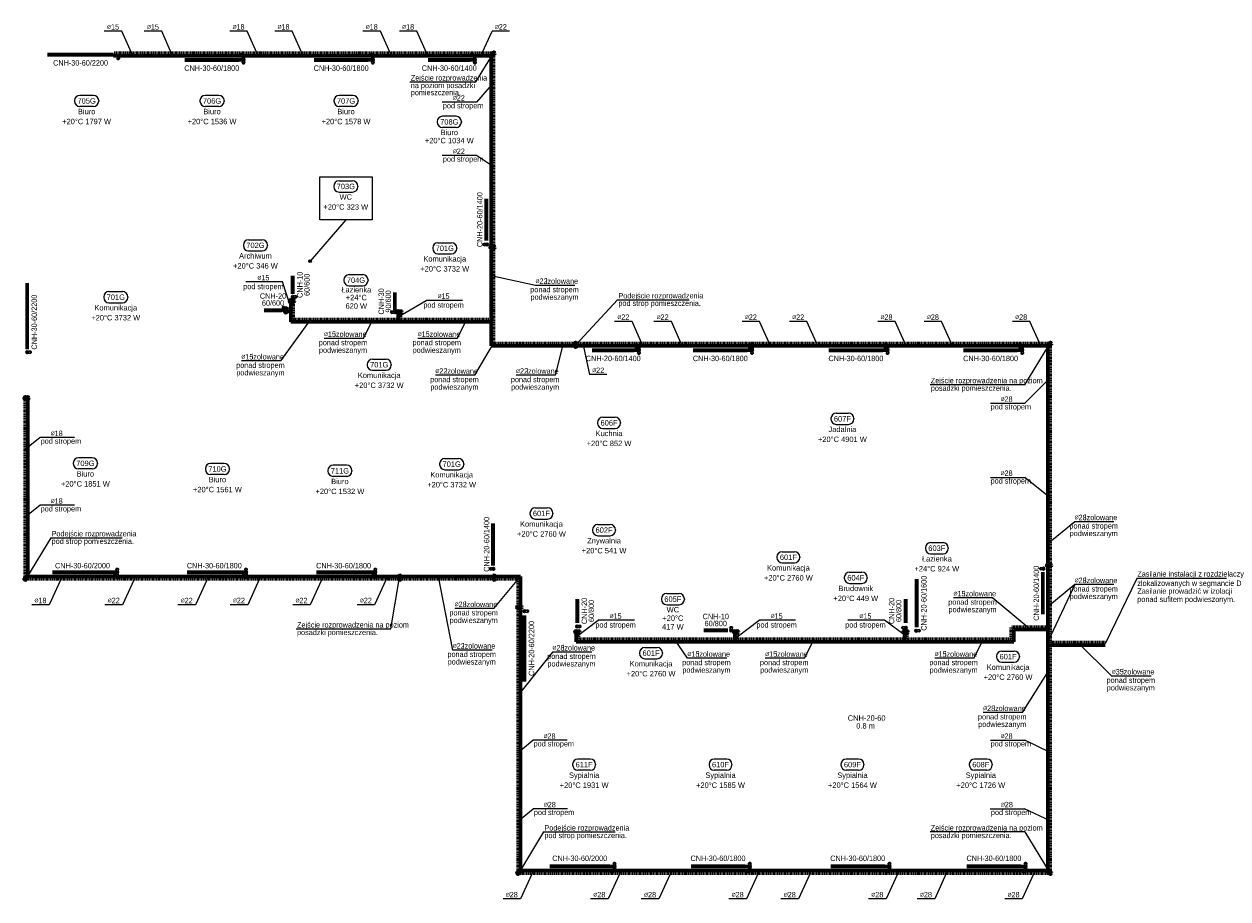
# Model space of a CAD drawing. Header units: millimetres. Extents: x -13172 to 86547, y 20 to 116183.
# Tile 52 of 52: x 59712 to 63698, y 57218 to 60114. Entities that reach past the tile are written whole.
import ezdxf
from ezdxf.enums import TextEntityAlignment as Align

# ---------------------------------------------------------------- set-up
doc = ezdxf.new("R2010")
doc.units = ezdxf.units.MM
doc.header["$LTSCALE"] = 0.7
doc.linetypes.add('CIEPLA', pattern=[5.7625, 3.175, -2.5875])
for name, color, linetype, lineweight in [('____________co_armatura', 7, 'Continuous', 30), ('____________co_grzejniki', 1, 'Continuous', 50), ('____________co_odnośniki', 7, 'Continuous', 15), ('____________co_rury_powrót', 5, 'CIEPLA', 60), ('____________co_rury_zasilanie', 1, 'Continuous', 60), ('ETYKIETY_GRZEJNIKOW', 7, 'Continuous', 18), ('ETYKIETY_POMIESZCZEN', 7, 'Continuous', 18), ('ETYKIETY_PRZEWODOW', 7, 'Continuous', 18)]:
    doc.layers.add(name, color=color, linetype=linetype, lineweight=lineweight)
doc.styles.add('arial', font='arial.ttf', dxfattribs={"width": 0.9})

# ---------------------------------------------------------------- blocks, each defined once
blk = doc.blocks.new('glowica')
at = {"layer": '____________co_armatura'}
for p, q in [((-3, 13.2), (-6, 10.2)), ((-6, 10.2), (-3.6, 0)), ((-6, 10.2), (6, 10.2)), ((-3, 13.2), (3, 13.2)), ((6, 10.2), (3, 13.2)), ((6, 10.2), (3.6, 0))]:
    blk.add_line(p, q, dxfattribs=at)

msp = doc.modelspace()

# ---------------------------------------------------------------- hatches: boundary and pattern name
at = {"layer": '____________co_armatura'}
h = msp.add_hatch(color=256, dxfattribs=at)
edge = h.paths.add_edge_path()
edge.add_arc((60023.502, 60009.411), 4.437, -180, 180, ccw=False)
h = msp.add_hatch(color=256, dxfattribs=at)
edge = h.paths.add_edge_path()
edge.add_arc((60438.002, 59995.411), 4.437, -180, 180, ccw=False)
h = msp.add_hatch(color=256, dxfattribs=at)
edge = h.paths.add_edge_path()
edge.add_arc((60866.502, 59995.411), 4.437, -180, 180, ccw=False)
h = msp.add_hatch(color=256, dxfattribs=at)
edge = h.paths.add_edge_path()
edge.add_arc((61204.395, 59995.411), 4.437, -180, 180, ccw=False)
h = msp.add_hatch(color=256, dxfattribs=at)
edge = h.paths.add_edge_path()
edge.add_arc((61244.502, 59384.435), 4.437, -270, 90, ccw=False)
h = msp.add_hatch(color=256, dxfattribs=at)
edge = h.paths.add_edge_path()
edge.add_arc((60601.74, 59211.158), 4.437, -90, 270, ccw=False)
h = msp.add_hatch(color=256, dxfattribs=at)
edge = h.paths.add_edge_path()
edge.add_arc((60570.968, 59166.482), 4.437, 0, 360, ccw=False)
h = msp.add_hatch(color=256, dxfattribs=at)
edge = h.paths.add_edge_path()
edge.add_arc((60939.204, 59160.251), 4.437, -270, 90, ccw=False)
h = msp.add_hatch(color=256, dxfattribs=at)
edge = h.paths.add_edge_path()
edge.add_arc((59722.162, 59027.629), 4.437, -90, 270, ccw=False)
h = msp.add_hatch(color=256, dxfattribs=at)
edge = h.paths.add_edge_path()
edge.add_arc((61747.502, 59034.411), 4.437, -180, 180, ccw=False)
h = msp.add_hatch(color=256, dxfattribs=at)
edge = h.paths.add_edge_path()
edge.add_arc((62122.002, 59034.411), 4.437, -180, 180, ccw=False)
h = msp.add_hatch(color=256, dxfattribs=at)
edge = h.paths.add_edge_path()
edge.add_arc((62571.002, 59034.411), 4.437, -180, 180, ccw=False)
h = msp.add_hatch(color=256, dxfattribs=at)
edge = h.paths.add_edge_path()
edge.add_arc((63017.002, 59034.411), 4.437, -180, 180, ccw=False)
h = msp.add_hatch(color=256, dxfattribs=at)
edge = h.paths.add_edge_path()
edge.add_arc((60020.002, 58299.411), 4.437, 180, 540)
h = msp.add_hatch(color=256, dxfattribs=at)
edge = h.paths.add_edge_path()
edge.add_arc((60446.502, 58299.411), 4.437, 180, 540)
h = msp.add_hatch(color=256, dxfattribs=at)
edge = h.paths.add_edge_path()
edge.add_arc((60874.502, 58299.411), 4.437, 180, 540)
h = msp.add_hatch(color=256, dxfattribs=at)
edge = h.paths.add_edge_path()
edge.add_arc((61265.478, 58310.648), 4.437, -270, 90, ccw=False)
h = msp.add_hatch(color=256, dxfattribs=at)
edge = h.paths.add_edge_path()
edge.add_arc((63087.502, 58311.198), 4.437, -270, 90, ccw=False)
h = msp.add_hatch(color=256, dxfattribs=at)
edge = h.paths.add_edge_path()
edge.add_arc((61368.66, 58170.146), 4.437, -90, 270, ccw=False)
h = msp.add_hatch(color=256, dxfattribs=at)
edge = h.paths.add_edge_path()
edge.add_arc((61542.69, 58120.023), 4.437, -90, 270, ccw=False)
h = msp.add_hatch(color=256, dxfattribs=at)
edge = h.paths.add_edge_path()
edge.add_arc((62053.296, 58106.329), 4.437, 0, 360, ccw=False)
h = msp.add_hatch(color=256, dxfattribs=at)
edge = h.paths.add_edge_path()
edge.add_arc((62631.331, 58115.81), 4.437, -270, 90, ccw=False)
h = msp.add_hatch(color=256, dxfattribs=at)
edge = h.paths.add_edge_path()
edge.add_arc((62665.69, 58105.884), 4.437, -90, 270, ccw=False)
h = msp.add_hatch(color=256, dxfattribs=at)
edge = h.paths.add_edge_path()
edge.add_arc((61666.502, 57325.411), 4.437, 180, 540)
h = msp.add_hatch(color=256, dxfattribs=at)
edge = h.paths.add_edge_path()
edge.add_arc((62114.502, 57325.411), 4.437, 180, 540)
h = msp.add_hatch(color=256, dxfattribs=at)
edge = h.paths.add_edge_path()
edge.add_arc((62577.002, 57325.411), 4.437, 180, 540)
h = msp.add_hatch(color=256, dxfattribs=at)
edge = h.paths.add_edge_path()
edge.add_arc((63028.002, 57325.411), 4.437, 180, 540)
at = {"layer": '____________co_rury_powrót', "linetype": 'Continuous'}
for points in [[(61266.502, 60021.411, -1), (61266.502, 60013.411, -1)], [(61262.502, 59375.073, 1), (61270.502, 59375.073, 1)], [(60598.819, 59197.368, 1), (60606.819, 59197.368, 1)], [(60578.855, 59166.388, 1), (60578.855, 59174.388, 1)], [(60954.286, 59160.345, 1), (60962.286, 59160.345, 1)], [(61538.404, 59052.411, 1), (61538.404, 59044.411, 1)], [(63109.502, 59052.411, 1), (63109.502, 59060.411, 1)], [(59715.502, 58880.216, 1), (59715.502, 58872.216, 1)], [(63105.502, 58322.323, 1), (63113.502, 58322.323, 1)], [(59715.502, 58281.411, 1), (59715.502, 58273.411, 1)], [(60955.221, 58281.411, 1), (60955.221, 58273.411, 1)], [(61268.857, 58281.411, 1), (61268.857, 58273.411, 1)], [(61347.502, 58187.723, 1), (61347.502, 58179.723, 1)], [(61543.651, 58101.345, 1), (61551.651, 58101.345, 1)], [(62068.891, 58101.345, 1), (62076.891, 58101.345, 1)], [(62630.669, 58101.345, 1), (62638.669, 58101.345, 1)], [(61347.502, 57307.411, 1), (61347.502, 57299.411, 1)], [(63109.502, 57307.411, -1), (63109.502, 57299.411, -1)]]:
    msp.add_hatch(color=256, dxfattribs=at).paths.add_polyline_path(points)
at = {"layer": '____________co_rury_zasilanie', "linetype": 'Continuous'}
for points in [[(61258.502, 60013.411, -1), (61258.502, 60005.411, -1)], [(61254.502, 59375.075, 1), (61262.502, 59375.075, 1)], [(60590.819, 59197.371, 1), (60598.819, 59197.371, 1)], [(60578.852, 59158.388, 1), (60578.852, 59166.388, 1)], [(60946.286, 59160.347, 1), (60954.286, 59160.347, 1)], [(61538.406, 59060.411, 1), (61538.406, 59052.411, 1)], [(63101.502, 59044.411, 1), (63101.502, 59052.411, 1)], [(59723.502, 58880.216, 1), (59723.502, 58872.216, 1)], [(63097.502, 58322.326, 1), (63105.502, 58322.326, 1)], [(59723.502, 58289.411, 1), (59723.502, 58281.411, 1)], [(60955.224, 58289.411, 1), (60955.224, 58281.411, 1)], [(61268.86, 58289.411, 1), (61268.86, 58281.411, 1)], [(61355.502, 58187.723, 1), (61355.502, 58179.723, 1)], [(61535.651, 58101.347, 1), (61543.651, 58101.347, 1)], [(62060.891, 58101.347, 1), (62068.891, 58101.347, 1)], [(62622.669, 58101.347, 1), (62630.669, 58101.347, 1)], [(61355.502, 57315.411, 1), (61355.502, 57307.411, 1)], [(63101.502, 57315.411, -1), (63101.502, 57307.411, -1)]]:
    msp.add_hatch(color=256, dxfattribs=at).paths.add_polyline_path(points)
at = {"layer": 'ETYKIETY_POMIESZCZEN'}
msp.add_hatch(color=256, dxfattribs=at).paths.add_polyline_path([(60658.76, 59325.254, 1), (60658.76, 59333.254, 1)])

# ---------------------------------------------------------------- linework, layer by layer
at = {"layer": '____________co_armatura'}
for centre in [(60023.502, 60009.411), (60438.002, 59995.411), (60866.502, 59995.411), (61204.395, 59995.411), (61244.502, 59384.435), (60601.74, 59211.158), (60570.968, 59166.482), (60939.204, 59160.251), (59722.162, 59027.629), (61747.502, 59034.411), (62122.002, 59034.411), (62571.002, 59034.411), (63017.002, 59034.411), (60020.002, 58299.411), (60446.502, 58299.411), (60874.502, 58299.411), (61265.478, 58310.648), (63087.502, 58311.198), (61368.66, 58170.146), (61542.69, 58120.023), (62053.296, 58106.329), (62631.331, 58115.81), (62665.69, 58105.884), (61666.502, 57325.411), (62114.502, 57325.411), (62577.002, 57325.411), (63028.002, 57325.411)]:
    msp.add_circle(centre, 4.437, dxfattribs=at)
at = {"layer": '____________co_grzejniki', "const_width": 13}
for points in [[(59788.502, 60012.905), (60008.502, 60012.905)], [(60243.002, 59995.411), (60423.002, 59995.411)], [(60671.502, 59995.411), (60851.502, 59995.411)], [(61049.395, 59995.411), (61189.395, 59995.411)], [(61241.951, 59396.648), (61241.951, 59536.648)], [(60601.324, 59280.941), (60601.324, 59220.941)], [(59721.746, 59257.411), (59721.746, 59037.411)], [(60939.119, 59165.888), (60939.119, 59225.888)], [(60505.912, 59166.066), (60565.912, 59166.066)], [(61592.502, 59034.411), (61732.502, 59034.411)], [(61927.002, 59034.411), (62107.002, 59034.411)], [(62376.002, 59034.411), (62556.002, 59034.411)], [(62822.002, 59034.411), (63002.002, 59034.411)], [(61264.605, 58321.543), (61264.605, 58461.543)], [(59805.002, 58299.411), (60005.002, 58299.411)], [(60251.502, 58299.411), (60431.502, 58299.411)], [(60679.502, 58299.411), (60859.502, 58299.411)], [(62667.642, 58276.719), (62667.642, 58116.719)], [(63084.951, 58159.911), (63084.951, 58299.911)], [(61543.355, 58211.186), (61543.355, 58131.186)], [(62630.379, 58211.186), (62630.379, 58131.186)], [(61368.244, 58156.911), (61368.244, 57936.911)], [(61962.133, 58106.993), (62042.133, 58106.993)], [(61451.502, 57325.411), (61651.502, 57325.411)], [(61919.502, 57325.411), (62099.502, 57325.411)], [(62382.002, 57325.411), (62562.002, 57325.411)], [(62833.002, 57325.411), (63013.002, 57325.411)]]:
    msp.add_lwpolyline(points, dxfattribs=at)
at = {"layer": '____________co_odnośniki'}
for p, q in [((60035.206, 60090.74), (59977.174, 60090.74)), ((60071.177, 60009.411), (60035.206, 60090.74)), ((60167.191, 60090.74), (60109.159, 60090.74)), ((60203.162, 60009.411), (60167.191, 60090.74)), ((60450.69, 60090.74), (60392.657, 60090.74)), ((60486.66, 60009.411), (60450.69, 60090.74)), ((60599.509, 60090.74), (60541.477, 60090.74)), ((60635.48, 60009.411), (60599.509, 60090.74)), ((60891.762, 60090.74), (60833.729, 60090.74)), ((60927.733, 60009.411), (60891.762, 60090.74)), ((61012.299, 60090.74), (60954.267, 60090.74)), ((61048.27, 60009.411), (61012.299, 60090.74)), ((61223.867, 60009.411), (61261.334, 60090.74)), ((61319.366, 60090.74), (61261.334, 60090.74)), ((61207.262, 59922.509), (61266.502, 60017.411)), ((60989.312, 59922.509), (61207.262, 59922.509)), ((61266.502, 59920.93), (61209.996, 59855.569)), ((61209.996, 59855.569), (61095.567, 59855.569)), ((61209.996, 59678.782), (61095.567, 59678.782)), ((61266.502, 59641.114), (61209.996, 59678.782)), ((61405.51, 59249.069), (61258.502, 59280.926)), ((60566.697, 59260.431), (60446.175, 59260.431)), ((60594.819, 59175.349), (60566.697, 59260.431)), ((61535.301, 59249.069), (61405.51, 59249.069)), ((60950.286, 59144.379), (61042.775, 59199.151)), ((61163.297, 59199.151), (61042.775, 59199.151)), ((61676.822, 59201.292), (61538.406, 59052.411)), ((61676.822, 59201.292), (61913.368, 59201.292)), ((60561.351, 58998.702), (60661.063, 59136.411)), ((60835.001, 59073.448), (60866.864, 59136.411)), ((61145.272, 59073.448), (61177.135, 59136.411)), ((61725.002, 59129.74), (61666.969, 59129.74)), ((61760.972, 59048.411), (61725.002, 59129.74)), ((61855.009, 59129.74), (61796.977, 59129.74)), ((61890.98, 59048.411), (61855.009, 59129.74)), ((62147.262, 59129.74), (62089.229, 59129.74)), ((62183.233, 59048.411), (62147.262, 59129.74)), ((62304.009, 59129.74), (62245.977, 59129.74)), ((62339.98, 59048.411), (62304.009, 59129.74)), ((62596.262, 59129.74), (62538.229, 59129.74)), ((62632.233, 59048.411), (62596.262, 59129.74)), ((62750.009, 59129.74), (62691.977, 59129.74)), ((62785.98, 59048.411), (62750.009, 59129.74)), ((63042.262, 59129.74), (62984.229, 59129.74)), ((63078.233, 59048.411), (63042.262, 59129.74)), ((60835.001, 59073.448), (60705.21, 59073.448)), ((61145.272, 59073.448), (61015.481, 59073.448)), ((61203.854, 58951.324), (61266.502, 59056.411)), ((61471.056, 58951.324), (61498.146, 59056.411)), ((61561.289, 59056.411), (61583.551, 58953.812)), ((63025.227, 58920.321), (63105.476, 59052.514)), ((60561.351, 58998.702), (60431.56, 58998.702)), ((61203.854, 58951.324), (61074.063, 58951.324)), ((61471.056, 58951.324), (61341.265, 58951.324)), ((61641.583, 58953.812), (61583.551, 58953.812)), ((63025.227, 58920.321), (62711.9, 58920.321)), ((63109.502, 58943.187), (63025.749, 58858.716)), ((62911.32, 58858.716), (63025.749, 58858.716)), ((59715.502, 58707.342), (59763.856, 58745.01)), ((59878.285, 58745.01), (59763.856, 58745.01)), ((62911.32, 58613.278), (63025.749, 58613.278)), ((63109.502, 58545.4), (63025.749, 58613.278)), ((59715.502, 58483.271), (59763.856, 58520.939)), ((59878.285, 58520.939), (59763.856, 58520.939)), ((63190.872, 58466.693), (63101.502, 58393.296)), ((63320.663, 58466.693), (63190.872, 58466.693)), ((59799.777, 58413.502), (59719.529, 58281.309)), ((59799.777, 58413.502), (60036.323, 58413.502)), ((59837.555, 58285.411), (59794.738, 58191.845)), ((60080.144, 58285.411), (60037.328, 58191.845)), ((60321.808, 58285.411), (60278.991, 58191.845)), ((60494.839, 58285.411), (60452.022, 58191.845)), ((60702.012, 58285.411), (60659.195, 58191.845)), ((60914.964, 58285.411), (60872.147, 58191.845)), ((61131.312, 58041.524), (61083.94, 58285.411)), ((61267.606, 58179.062), (61355.502, 58285.411)), ((60925.913, 58111.655), (60955.224, 58281.411)), ((63190.872, 58258.311), (63101.502, 58184.915)), ((63190.872, 58258.311), (63101.502, 58069.031)), ((63320.663, 58258.311), (63190.872, 58258.311)), ((63396.711, 58278.302), (63291.281, 58062.062)), ((63693.256, 58278.302), (63396.711, 58278.302)), ((62919.475, 58214.498), (62789.684, 58214.498)), ((62919.475, 58214.498), (63045.002, 58109.637)), ((59794.738, 58191.845), (59736.705, 58191.845)), ((60037.328, 58191.845), (59979.295, 58191.845)), ((60278.991, 58191.845), (60220.959, 58191.845)), ((60452.022, 58191.845), (60393.989, 58191.845)), ((60659.195, 58191.845), (60601.163, 58191.845)), ((60872.147, 58191.845), (60814.114, 58191.845)), ((61267.606, 58179.062), (61137.815, 58179.062)), ((61539.651, 58085.379), (61612.374, 58140.151)), ((61732.895, 58140.151), (61612.374, 58140.151)), ((62072.891, 58085.379), (62145.613, 58140.151)), ((62266.135, 58140.151), (62145.613, 58140.151)), ((62560.284, 58140.151), (62439.762, 58140.151)), ((62634.669, 58085.379), (62560.284, 58140.151)), ((60612.586, 58111.655), (60925.913, 58111.655)), ((61908.565, 58014.448), (61865.365, 58077.411)), ((62295.861, 58014.448), (62327.724, 58077.411)), ((62856.798, 58014.448), (62888.66, 58077.411)), ((63313.842, 57955.787), (63200.391, 58066.411)), ((61261.103, 58041.524), (61131.312, 58041.524)), ((61461.673, 58035.034), (61347.502, 57891.907)), ((61591.464, 58035.034), (61461.673, 58035.034)), ((62038.356, 58014.448), (61908.565, 58014.448)), ((62295.861, 58014.448), (62166.07, 58014.448)), ((62856.798, 58014.448), (62727.007, 58014.448)), ((63017.738, 57834.868), (63109.502, 57980.274)), ((63443.633, 57955.787), (63313.842, 57955.787)), ((63017.738, 57834.868), (62887.948, 57834.868)), ((61347.502, 57702.949), (61395.856, 57743.03)), ((61510.285, 57743.03), (61395.856, 57743.03)), ((62911.32, 57743.03), (63025.749, 57743.03)), ((63109.502, 57702.949), (63025.749, 57743.03)), ((61348.502, 57475.92), (61396.856, 57516)), ((61511.285, 57516), (61396.856, 57516)), ((62910.32, 57516), (63024.749, 57516)), ((63109.502, 57475.92), (63024.749, 57516)), ((61431.777, 57439.502), (61351.529, 57307.309)), ((61431.777, 57439.502), (61668.323, 57439.502)), ((63025.227, 57439.502), (62711.9, 57439.502)), ((63025.227, 57439.502), (63105.476, 57307.309)), ((61398.326, 57311.411), (61355.509, 57217.845)), ((61688.253, 57311.411), (61645.436, 57217.845)), ((61856.326, 57311.411), (61813.509, 57217.845)), ((62146.253, 57311.411), (62103.436, 57217.845)), ((62318.826, 57311.411), (62276.009, 57217.845)), ((62608.753, 57311.411), (62565.936, 57217.845)), ((62769.826, 57311.411), (62727.009, 57217.845)), ((63059.753, 57311.411), (63016.936, 57217.845)), ((61355.509, 57217.845), (61297.476, 57217.845)), ((61645.436, 57217.845), (61587.404, 57217.845)), ((61813.509, 57217.845), (61755.476, 57217.845)), ((62103.436, 57217.845), (62045.404, 57217.845)), ((62276.009, 57217.845), (62217.976, 57217.845)), ((62565.936, 57217.845), (62507.904, 57217.845)), ((62727.009, 57217.845), (62668.976, 57217.845)), ((63016.936, 57217.845), (62958.904, 57217.845))]:
    msp.add_line(p, q, dxfattribs=at)
at = {"layer": '____________co_rury_powrót'}
for p, q in [((61266.502, 60017.411), (60007.294, 60017.411)), ((60430.502, 59995.411), (60430.502, 60017.411)), ((60859.002, 59995.411), (60859.002, 60017.411)), ((61196.895, 59995.411), (61196.895, 60017.411)), ((61266.502, 59056.411), (61266.502, 60017.411)), ((60578.855, 59170.388), (60602.819, 59170.388)), ((60602.819, 59136.411), (60602.819, 59197.368)), ((60958.286, 59136.411), (60958.286, 59160.347)), ((61266.502, 59136.411), (60602.819, 59136.411)), ((63109.502, 59056.411), (61266.502, 59056.411)), ((61740.002, 59034.411), (61740.002, 59056.411)), ((62114.502, 59034.411), (62114.502, 59056.411)), ((62563.502, 59034.411), (62563.502, 59056.411)), ((63009.502, 59034.411), (63009.502, 59056.411)), ((63109.502, 57303.411), (63109.502, 59056.411)), ((59715.502, 58277.411), (59715.502, 58876.216)), ((60012.502, 58299.411), (60012.502, 58285.411)), ((60439.002, 58299.411), (60439.002, 58285.411)), ((60867.002, 58299.411), (60867.002, 58285.411)), ((61347.502, 58277.411), (59715.502, 58277.411)), ((61347.502, 57303.411), (61347.502, 58277.411)), ((61547.651, 58077.411), (61547.651, 58101.347)), ((62072.891, 58077.411), (62072.891, 58101.347)), ((62634.669, 58077.411), (62634.669, 58101.347)), ((63109.502, 58117.637), (62980.502, 58117.637)), ((62980.502, 58077.411), (62980.502, 58117.637)), ((62980.502, 58077.411), (61547.651, 58077.411)), ((63291.281, 58066.411), (63109.502, 58066.411)), ((61659.002, 57325.411), (61659.002, 57303.411)), ((62107.002, 57325.411), (62107.002, 57303.411)), ((62569.502, 57325.411), (62569.502, 57303.411)), ((63020.502, 57325.411), (63020.502, 57303.411)), ((63109.502, 57303.411), (61347.502, 57303.411))]:
    msp.add_line(p, q, dxfattribs=at)
at = {"layer": '____________co_rury_powrót', "linetype": 'Continuous'}
for centre in [(61266.502, 60017.411), (61266.502, 59375.073), (60602.819, 59197.368), (60578.855, 59170.388), (60958.286, 59160.345), (61538.404, 59048.411), (63109.502, 59056.411), (59715.502, 58876.216), (63109.502, 58322.323), (59715.502, 58277.411), (60955.221, 58277.411), (61268.857, 58277.411), (61347.502, 58183.723), (61547.651, 58101.345), (62072.891, 58101.345), (62634.669, 58101.345), (61347.502, 57303.411), (63109.502, 57303.411)]:
    msp.add_circle(centre, 4, dxfattribs=at)
at = {"layer": '____________co_rury_zasilanie'}
for p, q in [((61258.502, 60009.411), (60007.397, 60009.411)), ((60438.002, 59995.411), (60438.002, 60009.411)), ((60866.502, 59995.411), (60866.502, 60009.411)), ((61204.395, 59995.411), (61204.395, 60009.411)), ((61258.502, 59048.411), (61258.502, 60009.411)), ((60423.002, 59995.411), (60438.002, 59995.411)), ((60851.502, 59995.411), (60866.502, 59995.411)), ((61189.395, 59995.411), (61204.395, 59995.411)), ((60578.852, 59162.388), (60594.819, 59162.388)), ((60594.819, 59128.411), (60594.819, 59197.371)), ((60950.286, 59128.411), (60950.286, 59160.347)), ((61258.502, 59128.411), (60594.819, 59128.411)), ((63101.502, 59048.411), (61258.502, 59048.411)), ((61747.502, 59034.411), (61747.502, 59048.411)), ((62122.002, 59034.411), (62122.002, 59048.411)), ((62571.002, 59034.411), (62571.002, 59048.411)), ((63017.002, 59034.411), (63017.002, 59048.411)), ((63101.502, 57311.411), (63101.502, 59048.411)), ((61732.502, 59034.411), (61747.502, 59034.411)), ((62107.002, 59034.411), (62122.002, 59034.411)), ((62556.002, 59034.411), (62571.002, 59034.411)), ((63002.002, 59034.411), (63017.002, 59034.411)), ((59723.502, 58285.411), (59723.502, 58876.216)), ((61355.502, 58285.411), (59723.502, 58285.411)), ((60005.002, 58299.411), (60020.002, 58299.411)), ((60020.002, 58299.411), (60020.002, 58277.411)), ((60431.502, 58299.411), (60446.502, 58299.411)), ((60446.502, 58299.411), (60446.502, 58277.411)), ((60859.502, 58299.411), (60874.502, 58299.411)), ((60874.502, 58299.411), (60874.502, 58277.411)), ((61355.502, 57311.411), (61355.502, 58285.411)), ((61539.651, 58069.411), (61539.651, 58101.347)), ((62064.891, 58069.411), (62064.891, 58101.347)), ((62626.669, 58069.411), (62626.669, 58101.347)), ((63101.502, 58109.637), (62988.502, 58109.637)), ((62988.502, 58109.637), (62988.502, 58069.411)), ((62988.502, 58069.411), (61539.651, 58069.411)), ((63291.281, 58058.411), (63101.502, 58058.411)), ((61651.502, 57325.411), (61666.502, 57325.411)), ((61666.502, 57325.411), (61666.502, 57311.411)), ((62099.502, 57325.411), (62114.502, 57325.411)), ((62114.502, 57325.411), (62114.502, 57311.411)), ((62562.002, 57325.411), (62577.002, 57325.411)), ((62577.002, 57325.411), (62577.002, 57311.411)), ((63013.002, 57325.411), (63028.002, 57325.411)), ((63028.002, 57325.411), (63028.002, 57311.411)), ((63101.502, 57311.411), (61355.502, 57311.411))]:
    msp.add_line(p, q, dxfattribs=at)
at = {"layer": '____________co_rury_zasilanie', "linetype": 'Continuous'}
for centre in [(61258.502, 60009.411), (61258.502, 59375.075), (60594.819, 59197.371), (60578.852, 59162.388), (60950.286, 59160.347), (61538.406, 59056.411), (63101.502, 59048.411), (59723.502, 58876.216), (63101.502, 58322.326), (59723.502, 58285.411), (60955.224, 58285.411), (61268.86, 58285.411), (61355.502, 58183.723), (61539.651, 58101.347), (62064.891, 58101.347), (62626.669, 58101.347), (61355.502, 57311.411), (63101.502, 57311.411)]:
    msp.add_circle(centre, 4, dxfattribs=at)
at = {"layer": 'ETYKIETY_POMIESZCZEN'}
for p, q in [((59941.081, 59878.134), (59896.081, 59878.134)), ((60356.419, 59878.134), (60311.419, 59878.134)), ((60800.119, 59878.134), (60755.119, 59878.134)), ((59878.581, 59860.634), (59878.581, 59858.634)), ((59941.081, 59841.134), (59896.081, 59841.134)), ((59958.581, 59860.634), (59958.581, 59858.634)), ((60293.919, 59860.634), (60293.919, 59858.634)), ((60356.419, 59841.134), (60311.419, 59841.134)), ((60373.919, 59860.634), (60373.919, 59858.634)), ((60737.619, 59860.634), (60737.619, 59858.634)), ((60800.119, 59841.134), (60755.119, 59841.134)), ((60817.619, 59860.634), (60817.619, 59858.634)), ((61142.1, 59808.852), (61097.1, 59808.852)), ((61079.6, 59791.352), (61079.6, 59789.352)), ((61142.1, 59771.852), (61097.1, 59771.852)), ((61159.6, 59791.352), (61159.6, 59789.352)), ((60736.881, 59577.625), (60736.881, 59575.625)), ((60754.381, 59595.125), (60799.381, 59595.125)), ((60754.381, 59558.125), (60799.381, 59558.125)), ((60816.881, 59577.625), (60816.881, 59575.625)), ((60777.331, 59466.057), (60658.76, 59329.254)), ((60455.095, 59400.193), (60500.095, 59400.193)), ((60437.595, 59382.693), (60437.595, 59380.693)), ((60455.095, 59363.193), (60500.095, 59363.193)), ((60517.595, 59382.693), (60517.595, 59380.693)), ((61064.581, 59372.881), (61064.581, 59370.881)), ((61082.081, 59390.381), (61127.081, 59390.381)), ((61144.581, 59372.881), (61144.581, 59370.881)), ((61082.081, 59353.381), (61127.081, 59353.381)), ((60788.03, 59284.584), (60833.03, 59284.584)), ((60770.53, 59267.084), (60770.53, 59265.084)), ((60788.03, 59247.584), (60833.03, 59247.584)), ((60850.53, 59267.084), (60850.53, 59265.084)), ((59975.134, 59211.008), (59975.134, 59209.008)), ((59992.634, 59228.508), (60037.634, 59228.508)), ((60055.134, 59211.008), (60055.134, 59209.008)), ((59992.634, 59191.508), (60037.634, 59191.508)), ((60864.995, 59004.86), (60909.995, 59004.86)), ((60847.495, 58987.36), (60847.495, 58985.36)), ((60864.995, 58967.86), (60909.995, 58967.86)), ((60927.495, 58987.36), (60927.495, 58985.36)), ((61628.085, 58812.472), (61669.085, 58812.472)), ((62383.338, 58808.347), (62383.338, 58806.347)), ((62400.838, 58825.847), (62441.838, 58825.847)), ((62459.338, 58808.347), (62459.338, 58806.347)), ((61610.585, 58794.972), (61610.585, 58792.972)), ((61628.085, 58775.472), (61669.085, 58775.472)), ((61686.585, 58794.972), (61686.585, 58792.972)), ((62400.838, 58788.847), (62441.838, 58788.847)), ((59874.427, 58660.929), (59874.427, 58658.929)), ((59936.927, 58678.429), (59891.927, 58678.429)), ((59936.927, 58641.429), (59891.927, 58641.429)), ((59954.427, 58660.929), (59954.427, 58658.929)), ((60311.733, 58642.073), (60311.733, 58640.073)), ((60374.233, 58659.573), (60329.233, 58659.573)), ((60391.733, 58642.073), (60391.733, 58640.073)), ((60779.874, 58653.647), (60734.874, 58653.647)), ((61087.465, 58658.174), (61087.465, 58656.174)), ((61104.965, 58675.674), (61149.965, 58675.674)), ((61167.465, 58658.174), (61167.465, 58656.174)), ((60374.233, 58622.573), (60329.233, 58622.573)), ((60717.374, 58636.147), (60717.374, 58634.147)), ((60779.874, 58616.647), (60734.874, 58616.647)), ((60797.374, 58636.147), (60797.374, 58634.147)), ((61104.965, 58638.674), (61149.965, 58638.674)), ((61386.693, 58495.05), (61386.693, 58493.05)), ((61404.193, 58512.55), (61445.193, 58512.55)), ((61462.693, 58495.05), (61462.693, 58493.05)), ((61404.193, 58475.55), (61445.193, 58475.55)), ((61611.548, 58457.364), (61652.548, 58457.364)), ((61594.048, 58439.864), (61594.048, 58437.864)), ((61611.548, 58420.364), (61652.548, 58420.364)), ((61670.048, 58439.864), (61670.048, 58437.864)), ((62221.961, 58367.366), (62262.961, 58367.366)), ((62696.028, 58379.935), (62696.028, 58377.935)), ((62713.528, 58397.435), (62754.528, 58397.435)), ((62772.028, 58379.935), (62772.028, 58377.935)), ((62204.461, 58349.866), (62204.461, 58347.866)), ((62221.961, 58330.366), (62262.961, 58330.366)), ((62280.461, 58349.866), (62280.461, 58347.866)), ((62713.528, 58360.435), (62754.528, 58360.435)), ((62427.668, 58281.906), (62427.668, 58279.906)), ((62445.168, 58299.406), (62486.168, 58299.406)), ((62503.668, 58281.906), (62503.668, 58279.906)), ((62445.168, 58262.406), (62486.168, 58262.406)), ((61821.897, 58211.331), (61821.897, 58209.331)), ((61839.397, 58228.831), (61880.397, 58228.831)), ((61897.897, 58211.331), (61897.897, 58209.331)), ((61839.397, 58191.831), (61880.397, 58191.831)), ((61767.151, 58049.979), (61808.151, 58049.979)), ((61749.651, 58032.479), (61749.651, 58030.479)), ((61767.151, 58012.979), (61808.151, 58012.979)), ((61825.651, 58032.479), (61825.651, 58030.479)), ((62931.86, 58020.981), (62931.86, 58018.981)), ((62949.36, 58038.481), (62990.36, 58038.481)), ((63007.86, 58020.981), (63007.86, 58018.981)), ((62949.36, 58001.481), (62990.36, 58001.481)), ((61528.078, 57663.424), (61528.078, 57661.424)), ((61586.578, 57680.924), (61545.578, 57680.924)), ((61586.578, 57643.924), (61545.578, 57643.924)), ((61604.078, 57663.424), (61604.078, 57661.424)), ((61979.674, 57663.424), (61979.674, 57661.424)), ((62038.174, 57680.924), (61997.174, 57680.924)), ((62038.174, 57643.924), (61997.174, 57643.924)), ((62055.674, 57663.424), (62055.674, 57661.424)), ((62416.533, 57663.424), (62416.533, 57661.424)), ((62475.033, 57680.924), (62434.033, 57680.924)), ((62475.033, 57643.924), (62434.033, 57643.924)), ((62492.533, 57663.424), (62492.533, 57661.424)), ((62841.557, 57663.424), (62841.557, 57661.424)), ((62900.057, 57680.924), (62859.057, 57680.924)), ((62900.057, 57643.924), (62859.057, 57643.924)), ((62917.557, 57663.424), (62917.557, 57661.424))]:
    msp.add_line(p, q, dxfattribs=at)
msp.add_lwpolyline([(60690.468, 59608.648), (60864.194, 59608.648), (60864.194, 59466.057), (60690.468, 59466.057)], close=True, dxfattribs=at)
msp.add_circle((60658.76, 59329.254), 4, dxfattribs=at)
for centre, start, end in [((59896.081, 59860.634), 90, 180), ((59941.081, 59860.634), 0, 90), ((60311.419, 59860.634), 90, 180), ((60356.419, 59860.634), 0, 90), ((60755.119, 59860.634), 90, 180), ((60800.119, 59860.634), 0, 90), ((59896.081, 59858.634), 180, 270), ((59941.081, 59858.634), 270, 0), ((60311.419, 59858.634), 180, 270), ((60356.419, 59858.634), 270, 0), ((60755.119, 59858.634), 180, 270), ((60800.119, 59858.634), 270, 0), ((61097.1, 59791.352), 90, 180), ((61142.1, 59791.352), 0, 90), ((61097.1, 59789.352), 180, 270), ((61142.1, 59789.352), 270, 0), ((60754.381, 59577.625), 90, 180), ((60754.381, 59575.625), 180, 270), ((60799.381, 59577.625), 0, 90), ((60799.381, 59575.625), 270, 0), ((60455.095, 59382.693), 90, 180), ((60500.095, 59382.693), 0, 90), ((60455.095, 59380.693), 180, 270), ((60500.095, 59380.693), 270, 0), ((61082.081, 59372.881), 90, 180), ((61082.081, 59370.881), 180, 270), ((61127.081, 59372.881), 0, 90), ((61127.081, 59370.881), 270, 0), ((60788.03, 59267.084), 90, 180), ((60833.03, 59267.084), 0, 90), ((60788.03, 59265.084), 180, 270), ((60833.03, 59265.084), 270, 0), ((59992.634, 59211.008), 90, 180), ((59992.634, 59209.008), 180, 270), ((60037.634, 59211.008), 0, 90), ((60037.634, 59209.008), 270, 0), ((60864.995, 58987.36), 90, 180), ((60909.995, 58987.36), 0, 90), ((60864.995, 58985.36), 180, 270), ((60909.995, 58985.36), 270, 0), ((61628.085, 58794.972), 90, 180), ((61669.085, 58794.972), 0, 90), ((62400.838, 58808.347), 90, 180), ((62400.838, 58806.347), 180, 270), ((62441.838, 58808.347), 0, 90), ((62441.838, 58806.347), 270, 0), ((61628.085, 58792.972), 180, 270), ((61669.085, 58792.972), 270, 0), ((59891.927, 58660.929), 90, 180), ((59891.927, 58658.929), 180, 270), ((59936.927, 58660.929), 0, 90), ((59936.927, 58658.929), 270, 0), ((60329.233, 58642.073), 90, 180), ((60374.233, 58642.073), 0, 90), ((60734.874, 58636.147), 90, 180), ((60779.874, 58636.147), 0, 90), ((61104.965, 58658.174), 90, 180), ((61104.965, 58656.174), 180, 270), ((61149.965, 58658.174), 0, 90), ((61149.965, 58656.174), 270, 0), ((60329.233, 58640.073), 180, 270), ((60374.233, 58640.073), 270, 0), ((60734.874, 58634.147), 180, 270), ((60779.874, 58634.147), 270, 0), ((61404.193, 58495.05), 90, 180), ((61404.193, 58493.05), 180, 270), ((61445.193, 58495.05), 0, 90), ((61445.193, 58493.05), 270, 0), ((61611.548, 58439.864), 90, 180), ((61652.548, 58439.864), 0, 90), ((61611.548, 58437.864), 180, 270), ((61652.548, 58437.864), 270, 0), ((62221.961, 58349.866), 90, 180), ((62262.961, 58349.866), 0, 90), ((62713.528, 58379.935), 90, 180), ((62713.528, 58377.935), 180, 270), ((62754.528, 58379.935), 0, 90), ((62754.528, 58377.935), 270, 0), ((62221.961, 58347.866), 180, 270), ((62262.961, 58347.866), 270, 0), ((62445.168, 58281.906), 90, 180), ((62486.168, 58281.906), 0, 90), ((62445.168, 58279.906), 180, 270), ((62486.168, 58279.906), 270, 0), ((61839.397, 58211.331), 90, 180), ((61839.397, 58209.331), 180, 270), ((61880.397, 58211.331), 0, 90), ((61880.397, 58209.331), 270, 0), ((61767.151, 58032.479), 90, 180), ((61808.151, 58032.479), 0, 90), ((61767.151, 58030.479), 180, 270), ((61808.151, 58030.479), 270, 0), ((62949.36, 58020.981), 90, 180), ((62949.36, 58018.981), 180, 270), ((62990.36, 58020.981), 0, 90), ((62990.36, 58018.981), 270, 0), ((61545.578, 57663.424), 90, 180), ((61545.578, 57661.424), 180, 270), ((61586.578, 57663.424), 0, 90), ((61586.578, 57661.424), 270, 0), ((61997.174, 57663.424), 90, 180), ((61997.174, 57661.424), 180, 270), ((62038.174, 57663.424), 0, 90), ((62038.174, 57661.424), 270, 0), ((62434.033, 57663.424), 90, 180), ((62434.033, 57661.424), 180, 270), ((62475.033, 57663.424), 0, 90), ((62475.033, 57661.424), 270, 0), ((62859.057, 57663.424), 90, 180), ((62859.057, 57661.424), 180, 270), ((62900.057, 57663.424), 0, 90), ((62900.057, 57661.424), 270, 0)]:
    msp.add_arc(centre, 17.5, start, end, dxfattribs=at)

# ---------------------------------------------------------------- block references
at = {"layer": '____________co_armatura', "yscale": 0.7000000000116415, "zscale": 0.7000000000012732}
for p, xscale, rotation in [((60023.503, 60005.879), -0.6999999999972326, 180.0138578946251), ((60438.003, 59991.879), -0.6999999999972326, 180.0138578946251), ((60866.503, 59991.879), -0.6999999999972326, 180.0138578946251), ((61204.396, 59991.879), -0.6999999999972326, 180.0138578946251), ((61240.97, 59384.434), -0.6999999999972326, 90.01385789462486), ((60605.272, 59211.159), -0.6999999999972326, 270.0138578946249), ((60570.967, 59170.014), -0.6999999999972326, 0.01385789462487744), ((60935.672, 59160.25), -0.6999999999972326, 90.01385789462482), ((59725.694, 59027.63), -0.6999999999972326, 270.0138578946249), ((61747.503, 59030.879), -0.6999999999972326, 180.0138578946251), ((62122.003, 59030.879), -0.6999999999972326, 180.0138578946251), ((62571.003, 59030.879), -0.6999999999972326, 180.0138578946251), ((63017.003, 59030.879), -0.6999999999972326, 180.0138578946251), ((60020.003, 58302.943), 0.6999999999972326, 359.9861421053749), ((60446.503, 58302.943), 0.6999999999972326, 359.9861421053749), ((60874.503, 58302.943), 0.6999999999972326, 359.9861421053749), ((61261.946, 58310.647), -0.6999999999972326, 90.01385789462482), ((63083.97, 58311.197), -0.6999999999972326, 90.01385789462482), ((61372.192, 58170.147), -0.6999999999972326, 270.0138578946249), ((61546.223, 58120.024), -0.6999999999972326, 270.0138578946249), ((62053.296, 58109.861), -0.6999999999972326, 0.01385789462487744), ((62627.799, 58115.81), -0.6999999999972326, 90.01385789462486), ((62669.223, 58105.885), -0.6999999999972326, 270.0138578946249), ((61666.503, 57328.943), 0.6999999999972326, 359.9861421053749), ((62114.503, 57328.943), 0.6999999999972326, 359.9861421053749), ((62577.003, 57328.943), 0.6999999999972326, 359.9861421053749), ((63028.003, 57328.943), 0.6999999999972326, 359.9861421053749)]:
    msp.add_blockref('glowica', p, dxfattribs=dict(at, xscale=xscale, rotation=rotation))

# ---------------------------------------------------------------- texts
at = {"layer": 'ETYKIETY_GRZEJNIKOW', "style": 'arial'}
for s, width, p in [('CNH-30-60/2200', 0.8, (59898.502, 59985.752)), ('CNH-30-60/1800', 0.8, (60333.002, 59968.258)), ('CNH-30-60/1800', 0.8, (60761.502, 59968.258)), ('CNH-30-60/1400', 0.8, (61119.395, 59968.258)), ('CNH-20', 0.8, (60535.912, 59213.919)), ('60/600', 0.8, (60535.912, 59190.623)), ('CNH-20-60/1400', 0.8, (61662.502, 59007.258)), ('CNH-30-60/1800', 0.8, (62017.002, 59007.258)), ('CNH-30-60/1800', 0.8, (62466.002, 59007.258)), ('CNH-30-60/1800', 0.8, (62912.002, 59007.258)), ('CNH-30-60/2000', 0.8, (59905.002, 58321.143)), ('CNH-30-60/1800', 0.8, (60341.502, 58321.143)), ('CNH-30-60/1800', 0.8, (60769.502, 58321.143)), ('CNH-10', 0.8, (62002.038, 58152.97)), ('60/800', 0.8, (62002.038, 58129.673)), ('CNH-20-60', 0.9, (62501.57, 57816.645)), ('0.8 m ', 0.9, (62501.57, 57790.645)), ('CNH-30-60/2000', 0.8, (61551.502, 57352.352)), ('CNH-30-60/1800', 0.8, (62009.502, 57352.352)), ('CNH-30-60/1800', 0.8, (62472.002, 57352.352)), ('CNH-30-60/1800', 0.8, (62923.002, 57352.352))]:
    msp.add_text(s, height=18, dxfattribs=dict(at, width=width)).set_placement(p, align=Align.MIDDLE_CENTER)
at = {"layer": 'ETYKIETY_GRZEJNIKOW', "style": 'arial', "width": 0.8}
for s, p in [('CNH-20-60/1400', (61220.353, 59466.648)), ('CNH-10', (60624.733, 59250.941)), ('60/600', (60648.03, 59250.941)), ('CNH-30-60/2200', (59745.155, 59127.411)), ('CNH-30', (60894.224, 59195.888)), ('90/600', (60917.521, 59195.888)), ('CNH-20-60/1400', (61243.007, 58391.543)), ('CNH-20-60/1400', (63063.353, 58229.911)), ('CNH-20-60/1600', (62691.051, 58196.719)), ('CNH-20', (61566.599, 58171.186)), ('CNH-20', (62584.18, 58171.186)), ('60/800', (61589.895, 58171.186)), ('60/800', (62607.476, 58171.186)), ('CNH-20-60/2200', (61391.653, 58046.911))]:
    msp.add_text(s, height=18, rotation=90, dxfattribs=at).set_placement(p, align=Align.MIDDLE_CENTER)
at = {"layer": 'ETYKIETY_POMIESZCZEN', "style": 'arial', "width": 0.9}
for s, p in [('705G', (59918.581, 59859.634)), ('706G', (60333.919, 59859.634)), ('707G', (60777.619, 59859.634)), ('+20°C 1797 W', (59918.581, 59791.634)), ('Biuro', (59918.581, 59824.634)), ('+20°C 1536 W', (60333.919, 59791.634)), ('Biuro', (60333.919, 59824.634)), ('+20°C 1578 W', (60777.619, 59791.634)), ('Biuro', (60777.619, 59824.634)), ('708G', (61119.6, 59790.352)), ('Biuro', (61119.6, 59755.352)), ('+20°C 1034 W', (61119.6, 59728.412)), ('703G', (60776.881, 59576.625)), ('+20°C 323 W', (60776.881, 59508.625)), ('WC', (60776.881, 59541.625)), ('702G', (60477.595, 59381.693)), ('701G', (61104.581, 59371.881)), ('+20°C 346 W', (60477.595, 59313.693)), ('Archiwum', (60477.595, 59346.693)), ('Komunikacja', (61104.581, 59336.881)), ('+20°C 3732 W', (61104.581, 59303.881)), ('Łazienka', (60811.646, 59234.658)), ('704G', (60810.53, 59266.084)), ('701G', (60015.134, 59210.008)), ('+24°C', (60811.646, 59208.805)), ('Komunikacja', (60015.134, 59175.008)), ('620 W', (60811.646, 59180.607)), ('+20°C 3732 W', (60015.134, 59142.008)), ('Komunikacja', (60887.495, 58951.36)), ('701G', (60887.495, 58986.36)), ('+20°C 3732 W', (60887.495, 58918.36)), ('606F', (61648.585, 58793.972)), ('607F', (62421.338, 58807.347)), ('Kuchnia', (61648.585, 58758.972)), ('Jadalnia', (62421.338, 58772.347)), ('+20°C 852 W', (61648.585, 58725.972)), ('+20°C 4901 W', (62421.338, 58739.347)), ('709G', (59914.427, 58659.929)), ('710G', (60351.733, 58641.073)), ('711G', (60757.374, 58635.147)), ('701G', (61127.465, 58657.174)), ('+20°C 1851 W', (59914.427, 58591.929)), ('Biuro', (59914.427, 58624.929)), ('Biuro', (60351.733, 58606.073)), ('Biuro', (60757.374, 58600.147)), ('Komunikacja', (61127.465, 58622.174)), ('+20°C 1561 W', (60351.733, 58573.073)), ('+20°C 1532 W', (60757.374, 58567.147)), ('+20°C 3732 W', (61127.465, 58589.174)), ('601F', (61424.693, 58494.05)), ('Komunikacja', (61424.693, 58459.05)), ('602F', (61632.048, 58438.864)), ('+20°C 2760 W', (61424.693, 58426.05)), ('Znywalnia', (61632.048, 58403.864)), ('+20°C 541 W', (61632.048, 58370.864)), ('603F', (62734.028, 58378.935)), ('Komunikacja', (62242.461, 58313.866)), ('601F', (62242.461, 58348.866)), ('Łazienka', (62734.028, 58343.935)), ('+20°C 2760 W', (62242.461, 58280.866)), ('604F', (62465.668, 58280.906)), ('+24°C 924 W', (62734.028, 58310.935)), ('Brudownik', (62465.668, 58245.906)), ('605F', (61859.897, 58210.331)), ('+20°C 449 W', (62465.668, 58212.906)), ('WC', (61859.897, 58175.331)), ('417 W', (61859.897, 58118.762)), ('+20°C', (61859.897, 58147.382)), ('Komunikacja', (61787.651, 57996.479)), ('601F', (61787.651, 58031.479)), ('601F', (62969.86, 58019.981)), ('+20°C 2760 W', (61787.651, 57963.479)), ('Komunikacja', (62969.86, 57984.981)), ('+20°C 2760 W', (62969.86, 57951.981)), ('611F', (61566.078, 57662.424)), ('610F', (62017.674, 57662.424)), ('609F', (62454.533, 57662.424)), ('608F', (62879.557, 57662.424)), ('+20°C 1931 W', (61566.078, 57594.424)), ('Sypialnia', (61566.078, 57627.424)), ('+20°C 1585 W', (62017.674, 57594.424)), ('Sypialnia', (62017.674, 57627.424)), ('+20°C 1564 W', (62454.533, 57594.424)), ('Sypialnia', (62454.533, 57627.424)), ('+20°C 1726 W', (62879.557, 57594.424)), ('Sypialnia', (62879.557, 57627.424))]:
    msp.add_text(s, height=18, dxfattribs=at).set_placement(p, align=Align.MIDDLE_CENTER)
at = {"layer": 'ETYKIETY_PRZEWODOW', "style": 'arial', "width": 0.8}
for s, height, p in [('%%C', 12, (59993.103, 60104.78)), ('15', 18, (60012.779, 60104.78)), ('%%C', 12, (60125.088, 60104.78)), ('15', 18, (60144.764, 60104.78)), ('%%C', 12, (60408.587, 60104.78)), ('18', 18, (60428.262, 60104.78)), ('%%C', 12, (60557.407, 60104.78)), ('18', 18, (60577.082, 60104.78)), ('%%C', 12, (60849.659, 60104.78)), ('18', 18, (60869.335, 60104.78)), ('%%C', 12, (60970.196, 60104.78)), ('18', 18, (60989.872, 60104.78)), ('%%C', 12, (61277.263, 60104.78)), ('22', 18, (61296.939, 60104.78)), ('%%C', 12, (61138.011, 59869.609)), ('22', 18, (61157.687, 59869.609)), ('%%C', 12, (61138.011, 59692.822)), ('22', 18, (61157.687, 59692.822)), ('%%C', 12, (60490.831, 59274.471)), ('15', 18, (60510.507, 59274.471)), ('pod stropem', 18, (60504.096, 59245.409)), ('ponad stropem', 18, (61468.018, 59235.305)), ('%%C', 12, (61411.722, 59263.109)), ('22', 18, (61431.397, 59263.109)), ('izolowane', 18, (61492.658, 59263.109)), ('%%C', 12, (61087.431, 59213.191)), ('15', 18, (61107.107, 59213.191)), ('podwieszanym', 18, (61468.018, 59210.348)), ('pod stropem', 18, (61100.696, 59184.129)), ('%%C', 12, (61682.899, 59143.78)), ('22', 18, (61702.575, 59143.78)), ('%%C', 12, (61812.907, 59143.78)), ('22', 18, (61832.582, 59143.78)), ('%%C', 12, (62105.159, 59143.78)), ('22', 18, (62124.835, 59143.78)), ('%%C', 12, (62261.907, 59143.78)), ('22', 18, (62281.582, 59143.78)), ('%%C', 12, (62554.159, 59143.78)), ('28', 18, (62573.835, 59143.78)), ('%%C', 12, (62707.907, 59143.78)), ('28', 18, (62727.582, 59143.78)), ('%%C', 12, (63000.159, 59143.78)), ('28', 18, (63019.835, 59143.78)), ('%%C', 12, (60711.422, 59087.488)), ('15', 18, (60731.098, 59087.488)), ('izolowane', 18, (60792.358, 59087.488)), ('%%C', 12, (61021.692, 59087.488)), ('15', 18, (61041.368, 59087.488)), ('izolowane', 18, (61102.629, 59087.488)), ('ponad stropem', 18, (60767.718, 59059.684)), ('podwieszanym', 18, (60767.718, 59034.727)), ('ponad stropem', 18, (61077.989, 59059.684)), ('podwieszanym', 18, (61077.989, 59034.727)), ('%%C', 12, (60437.772, 59012.742)), ('15', 18, (60457.448, 59012.742)), ('izolowane', 18, (60518.708, 59012.742)), ('ponad stropem', 18, (60494.068, 58984.937)), ('podwieszanym', 18, (60494.068, 58959.981)), ('%%C', 12, (61080.274, 58965.364)), ('22', 18, (61099.95, 58965.364)), ('izolowane', 18, (61161.21, 58965.364)), ('%%C', 12, (61347.476, 58965.364)), ('22', 18, (61367.152, 58965.364)), ('izolowane', 18, (61428.413, 58965.364)), ('%%C', 12, (61599.48, 58967.852)), ('22', 18, (61619.156, 58967.852)), ('ponad stropem', 18, (61136.57, 58937.559)), ('podwieszanym', 18, (61136.57, 58912.603)), ('ponad stropem', 18, (61403.773, 58937.559)), ('podwieszanym', 18, (61403.773, 58912.603)), ('28', 18, (62971.44, 58872.756)), ('%%C', 12, (62951.764, 58872.756)), ('%%C', 12, (59806.3, 58759.05)), ('18', 18, (59825.976, 58759.05)), ('%%C', 12, (62951.764, 58627.318)), ('28', 18, (62971.44, 58627.318)), ('%%C', 12, (59806.3, 58534.979)), ('18', 18, (59825.976, 58534.979)), ('%%C', 12, (63197.083, 58480.732)), ('28', 18, (63216.759, 58480.732)), ('izolowane', 18, (63278.019, 58480.732)), ('ponad stropem', 18, (63253.38, 58452.928)), ('podwieszanym', 18, (63253.38, 58427.972)), ('28', 18, (63216.759, 58272.351)), ('izolowane', 18, (63278.019, 58272.351)), ('ponad stropem', 18, (63253.38, 58244.546)), ('%%C', 12, (63197.083, 58272.351)), ('%%C', 12, (59752.635, 58205.885)), ('18', 18, (59772.311, 58205.885)), ('%%C', 12, (59995.225, 58205.885)), ('22', 18, (60014.9, 58205.885)), ('%%C', 12, (60236.889, 58205.885)), ('22', 18, (60256.564, 58205.885)), ('%%C', 12, (60409.919, 58205.885)), ('22', 18, (60429.595, 58205.885)), ('%%C', 12, (60617.092, 58205.885)), ('22', 18, (60636.768, 58205.885)), ('%%C', 12, (60830.044, 58205.885)), ('22', 18, (60849.72, 58205.885)), ('28', 18, (61163.702, 58193.101)), ('izolowane', 18, (61224.963, 58193.101)), ('ponad stropem', 18, (62852.192, 58200.734)), ('%%C', 12, (62795.896, 58228.538)), ('15', 18, (62815.571, 58228.538)), ('izolowane', 18, (62876.832, 58228.538)), ('podwieszanym', 18, (63253.38, 58219.59)), ('ponad stropem', 18, (61200.323, 58165.297)), ('%%C', 12, (61144.026, 58193.101)), ('15', 18, (61676.705, 58154.191)), ('15', 18, (62209.945, 58154.191)), ('15', 18, (62504.094, 58154.191)), ('podwieszanym', 18, (62852.192, 58175.777)), ('podwieszanym', 18, (61200.323, 58140.341)), ('pod stropem', 18, (61670.294, 58125.129)), ('%%C', 12, (61657.029, 58154.191)), ('pod stropem', 18, (62203.534, 58125.129)), ('%%C', 12, (62190.269, 58154.191)), ('pod stropem', 18, (62497.683, 58125.129)), ('%%C', 12, (62484.418, 58154.191)), ('%%C', 12, (61137.523, 58055.564)), ('22', 18, (61157.199, 58055.564)), ('izolowane', 18, (61218.46, 58055.564)), ('%%C', 12, (61467.884, 58049.074)), ('28', 18, (61487.56, 58049.074)), ('izolowane', 18, (61548.82, 58049.074)), ('ponad stropem', 18, (61193.82, 58027.76)), ('podwieszanym', 18, (61193.82, 58002.803)), ('ponad stropem', 18, (61524.181, 58021.269)), ('podwieszanym', 18, (61524.181, 57996.313)), ('ponad stropem', 18, (61971.073, 58000.684)), ('%%C', 12, (61914.776, 58028.488)), ('15', 18, (61934.452, 58028.488)), ('izolowane', 18, (61995.713, 58028.488)), ('ponad stropem', 18, (62228.578, 58000.684)), ('%%C', 12, (62172.282, 58028.488)), ('15', 18, (62191.958, 58028.488)), ('izolowane', 18, (62253.218, 58028.488)), ('ponad stropem', 18, (62789.514, 58000.684)), ('%%C', 12, (62733.218, 58028.488)), ('15', 18, (62752.894, 58028.488)), ('izolowane', 18, (62814.154, 58028.488)), ('podwieszanym', 18, (61971.073, 57975.727)), ('podwieszanym', 18, (62228.578, 57975.727)), ('podwieszanym', 18, (62789.514, 57975.727)), ('%%C', 12, (63320.054, 57969.827)), ('35', 18, (63339.729, 57969.827)), ('izolowane', 18, (63400.99, 57969.827)), ('ponad stropem', 18, (63376.35, 57942.022)), ('podwieszanym', 18, (63376.35, 57917.066)), ('%%C', 12, (62894.159, 57848.908)), ('28', 18, (62913.835, 57848.908)), ('izolowane', 18, (62975.095, 57848.908)), ('ponad stropem', 18, (62950.455, 57821.103)), ('podwieszanym', 18, (62950.455, 57796.147)), ('%%C', 12, (61438.3, 57757.069)), ('28', 18, (61457.976, 57757.069)), ('%%C', 12, (62951.764, 57757.069)), ('28', 18, (62971.44, 57757.069)), ('%%C', 12, (61439.3, 57530.04)), ('28', 18, (61458.976, 57530.04)), ('%%C', 12, (62952.764, 57530.04)), ('28', 18, (62972.44, 57530.04)), ('%%C', 12, (61313.406, 57231.885)), ('28', 18, (61333.082, 57231.885)), ('%%C', 12, (61603.333, 57231.885)), ('28', 18, (61623.009, 57231.885)), ('%%C', 12, (61771.406, 57231.885)), ('28', 18, (61791.082, 57231.885)), ('%%C', 12, (62061.333, 57231.885)), ('28', 18, (62081.009, 57231.885)), ('%%C', 12, (62233.906, 57231.885)), ('28', 18, (62253.582, 57231.885)), ('%%C', 12, (62523.833, 57231.885)), ('28', 18, (62543.509, 57231.885)), ('%%C', 12, (62684.906, 57231.885)), ('28', 18, (62704.582, 57231.885)), ('%%C', 12, (62974.833, 57231.885)), ('28', 18, (62994.509, 57231.885))]:
    msp.add_text(s, height=height, dxfattribs=at).set_placement(p, align=Align.MIDDLE_CENTER)
for s, p in [('Zejście rozprowadzenia', (60992.083, 59927.116)), ('na poziom posadzki', (60992.083, 59902.116)), ('pomieszczenia.', (60992.083, 59878.547)), ('pod stropem', (61098.338, 59835.175)), ('pod stropem', (61098.338, 59658.388)), ('pod strop pomieszczenia.', (61679.593, 59180.898)), ('Podejście rozprowadzenia', (61679.593, 59205.898)), ('Zejście rozprowadzenia na poziom', (62713.907, 58924.927)), ('posadzki pomieszczenia.', (62714.064, 58899.927)), ('pod stropem', (62912.091, 58838.323)), ('pod stropem', (59766.627, 58724.617)), ('pod stropem', (62912.091, 58592.884)), ('pod stropem', (59766.627, 58500.545)), ('pod strop pomieszczenia.', (59802.548, 58393.108)), ('Podejście rozprowadzenia', (59802.548, 58418.108)), ('Zasilanie instalacji z rozdzielaczy', (63397.846, 58284.882)), ('zlokalizowanych w segmancie D', (63397.846, 58254.048)), ('Zasilanie prowadzić w izolacji', (63397.846, 58228.188)), ('ponad sufitem podwieszonym.', (63397.846, 58200.835)), ('Zejście rozprowadzenia na poziom', (60615.357, 58116.261)), ('posadzki pomieszczenia.', (60615.357, 58091.261)), ('pod stropem', (61398.627, 57722.636)), ('pod stropem', (62912.091, 57722.636)), ('pod stropem', (61399.627, 57495.606)), ('pod stropem', (62913.091, 57495.606)), ('Podejście rozprowadzenia', (61434.548, 57444.108)), ('Zejście rozprowadzenia na poziom', (62713.907, 57444.108)), ('pod strop pomieszczenia.', (61434.548, 57419.108)), ('posadzki pomieszczenia.', (62714.064, 57419.108))]:
    msp.add_text(s, height=18, dxfattribs=at).set_placement(p)

doc.saveas('drawing.dxf')
